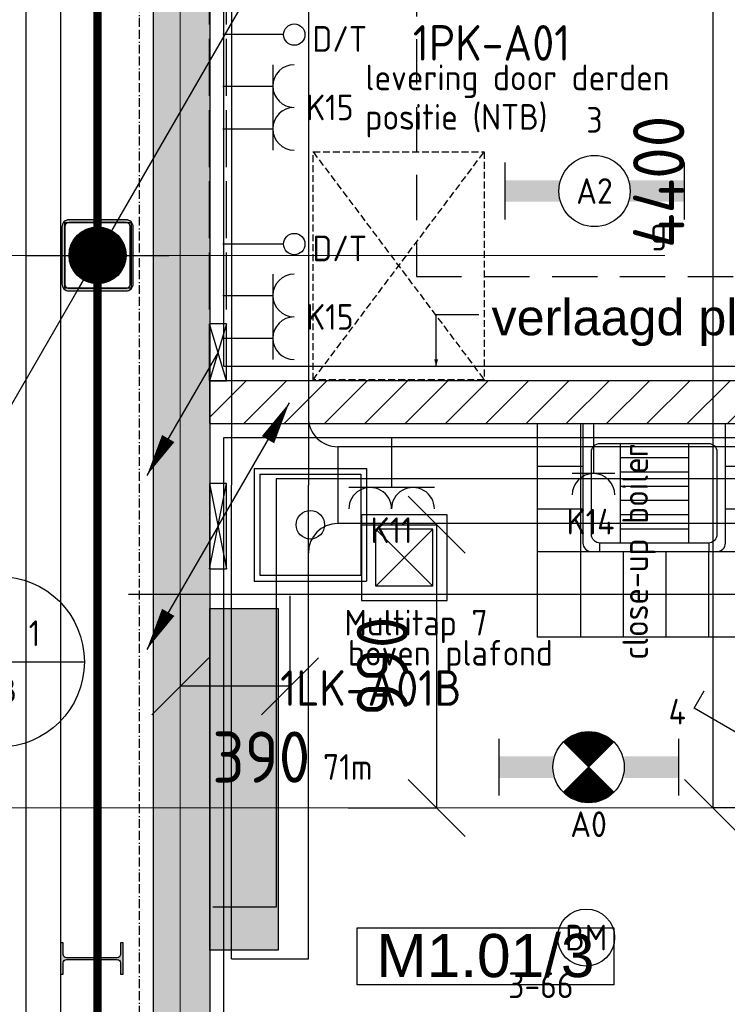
# Model space of a CAD drawing. Header units: millimetres. Extents: x -38031 to 110605, y -30229 to 92226.
# Tile 8 of 194: x -4563 to -2081, y 2810 to 6267. Entities that reach past the tile are written whole.
import ezdxf
from ezdxf.enums import TextEntityAlignment as Align

# ---------------------------------------------------------------- set-up
doc = ezdxf.new("R2010")
doc.units = ezdxf.units.MM
doc.header["$LTSCALE"] = 50
doc.set_wipeout_variables(frame=1)
doc.header["$PDMODE"] = 1
for name, pattern in [('E_GOOT3', [5, 4, -1]), ('HIDDEN', [9.525, 6.35, -3.175]), ('HIDDEN2', [4.7625, 3.175, -1.5875]), ('STYLE_02', [0.694425, 0.48607, -0.208355]), ('STYLE_07', [1.875, 0.625, -0.20828, 0.625, -0.20836, 0.06943, -0.13893])]:
    doc.linetypes.add(name, pattern=pattern)
for name, color, linetype in [('AB$1A---_ATTRIB035', 8, 'Continuous'), ('AL$1A---_ALGEMEEN', 8, 'Continuous'), ('AL------_MAATVOERING', 2, 'Continuous'), ('AM$1A---_ARCERING', 8, 'Continuous'), ('AT$1A---_TEKST100', 8, 'Continuous'), ('BOUWKUNDIG', 8, 'Continuous'), ('brandscheiding', 5, 'HIDDEN'), ('Data', 4, 'Continuous'), ('EB6511--_ATTRIB', 2, 'Continuous'), ('EL6121--', 3, 'Continuous'), ('EL6122--', 3, 'Continuous'), ('EL6131--_KG', 3, 'Continuous'), ('EL6131--_LB', 3, 'Continuous'), ('EL6131--_WG', 3, 'Continuous'), ('EL6212--', 3, 'Continuous'), ('EL6222--', 3, 'Continuous'), ('EL6311--', 3, 'Continuous'), ('el6311--nv', 7, 'Continuous'), ('EL6431--', 3, 'Continuous'), ('EL6441--', 3, 'Continuous'), ('EL6511--', 3, 'Continuous'), ('EM6131--', 1, 'Continuous'), ('lengte voedingskabels', 3, 'Continuous'), ('LICHT_TEXT018', 1, 'Continuous'), ('NTB', 7, 'Continuous'), ('versterkte strook', 7, 'Continuous'), ('Vloerdoos (2e)', 51, 'Continuous'), ('Vloerdoos (OUD)', 51, 'Continuous')]:
    doc.layers.add(name, color=color, linetype=linetype)
doc.layers.add('stramien', color=1, linetype='Continuous', lineweight=15)
doc.styles.add('Arial', font='ARIAL.TTF')
doc.styles.add('BURO-018', font='iso.shx', dxfattribs={"height": 90})
doc.styles.add('BURO-025', font='ISO.shx', dxfattribs={"height": 125})
doc.styles.get("Standard").update_dxf_attribs({"font": 'iso.shx'})
doc.dimstyles.new('STABICAD', dxfattribs={"dimscale": 100, "dimtxt": 1.8, "dimasz": 2, "dimexe": 0, "dimexo": 2.5, "dimgap": 1.5, "dimtad": 0, "dimdec": 0, "dimrnd": 10, "dimzin": 0, "dimdsep": 46, "dimtxsty": 'Standard', "dimblk1": 'OBLIQUE', "dimblk2": 'OBLIQUE', "dimsah": 1, "dimcen": -3, "dimadec": 0, "dimazin": 0, "dimtfac": 1, "dimtdec": 0, "dimtofl": 0, "dimtmove": 2, "dimatfit": 3, "dimfxl": 0, "dimtvp": 1.055556, "dimtolj": 1, "dimtzin": 0, "dimarcsym": 0})

# ---------------------------------------------------------------- blocks, each defined once
blk = doc.blocks.new('111304')
at = {"color": 0, "linetype": 'Continuous'}
for p, q in [((-1.5, 4.5), (1.5, 4.5)), ((0, 1), (0, 4.5))]:
    blk.add_line(p, q, dxfattribs=at)
blk.add_arc((0, 6), 1.5, 180, 0, dxfattribs=at)
at = {"color": 0, "linetype": 'Continuous', "style": 'BURO-018'}
for tag, p in [('E_GKAST', (0, 11.5)), ('E_GROEP', (0, 8.5)), ('E_SGROEP', (4.5, 8.5))]:
    blk.add_attdef(tag, text='', height=1.8, dxfattribs=at).set_placement(p, align=Align.MIDDLE)
at = {"color": 0, "linetype": 'Continuous', "style": 'BURO-018', "flags": 1}
for tag, p in [('E_VERMCODE', (13, 8.5)), ('E_MATCODE', (0, 0))]:
    blk.add_attdef(tag, text='', height=1.8, dxfattribs=at).set_placement(p, align=Align.MIDDLE)
blk = doc.blocks.new('E00126')
at = {"color": 0, "linetype": 'Continuous'}
for p, q in [((-3, 4.5), (3, 4.5)), ((-1.5, 1), (-1.5, 4.5)), ((1.5, 1), (1.5, 4.5))]:
    blk.add_line(p, q, dxfattribs=at)
for centre in [(-1.5, 6), (1.5, 6)]:
    blk.add_arc(centre, 1.5, 180, 0, dxfattribs=at)
at = {"color": 0, "linetype": 'Continuous', "style": 'BURO-018'}
for tag, p in [('E_GKAST', (0, 11.5)), ('E_GROEP', (0, 8.5)), ('E_SGROEP', (4.5, 8.5))]:
    blk.add_attdef(tag, text='', height=1.8, dxfattribs=at).set_placement(p, align=Align.MIDDLE)
at = {"color": 0, "linetype": 'Continuous', "style": 'BURO-018', "flags": 1}
for tag, p in [('E_VERMCODE', (13, 8.5)), ('E_MATCODE', (0, 0))]:
    blk.add_attdef(tag, text='', height=1.8, dxfattribs=at).set_placement(p, align=Align.MIDDLE)
blk = doc.blocks.new('_Oblique')
at = {"color": 0, "linetype": 'ByBlock', "lineweight": -2}
blk.add_line((-0.5, -0.5), (0.5, 0.5), dxfattribs=at)
blk = doc.blocks.new('*D213')
at = {"layer": 'AL------_MAATVOERING', "color": 0, "lineweight": -2}
for p, q in [((-1721.4, 7896), (-2131.2, 7896)), ((-2131.2, 7896), (-2131.2, 3500)), ((-1721.4, 3500), (-2131.2, 3500))]:
    blk.add_line(p, q, dxfattribs=at)
at = {"layer": 'Defpoints', "color": 0}
for p in [(-1471.4, 7896), (-2131.2, 3500), (-1471.4, 3500)]:
    blk.add_point(p, dxfattribs=at)
at = {"layer": 'AL------_MAATVOERING', "color": 0, "lineweight": -2, "xscale": 200, "yscale": 200, "zscale": 200}
for p, rotation in [((-2131.2, 7896), 90), ((-2131.2, 3500), 270)]:
    blk.add_blockref('_Oblique', p, dxfattribs=dict(at, rotation=rotation))
at = {"layer": 'AL------_MAATVOERING', "color": 0, "insert": (-2321.2, 5698), "char_height": 180, "attachment_point": 5, "rotation": 90}
blk.add_mtext('\\A1;4400', dxfattribs=at)
blk = doc.blocks.new('*D214')
at = {"layer": 'AL------_MAATVOERING', "color": 0, "lineweight": -2}
for p, q in [((-3364.9, 4494.1), (-3100.6, 4494.1)), ((-3100.6, 4494.1), (-3100.6, 3500)), ((-3411.2, 3500), (-3100.6, 3500))]:
    blk.add_line(p, q, dxfattribs=at)
at = {"layer": 'Defpoints', "color": 0}
for p in [(-3614.9, 4494.1), (-3661.2, 3500), (-3100.6, 3500)]:
    blk.add_point(p, dxfattribs=at)
at = {"layer": 'AL------_MAATVOERING', "color": 0, "lineweight": -2, "xscale": 200, "yscale": 200, "zscale": 200}
for p, rotation in [((-3100.6, 4494.1), 90), ((-3100.6, 3500), 270)]:
    blk.add_blockref('_Oblique', p, dxfattribs=dict(at, rotation=rotation))
at = {"layer": 'AL------_MAATVOERING', "color": 0, "insert": (-3290.6, 3997.1), "char_height": 180, "attachment_point": 5, "rotation": 90}
blk.add_mtext('\\A1;990', dxfattribs=at)
blk = doc.blocks.new('*D215')
at = {"layer": 'AL------_MAATVOERING', "color": 0, "lineweight": -2}
for p, q in [((-4000, 4244.1), (-4000, 3926.9)), ((-3614.9, 4244.1), (-3614.9, 3926.9)), ((-3614.9, 3926.9), (-4000, 3926.9))]:
    blk.add_line(p, q, dxfattribs=at)
at = {"layer": 'Defpoints', "color": 0}
for p in [(-4000, 4494.1), (-3614.9, 4494.1), (-4000, 3926.9)]:
    blk.add_point(p, dxfattribs=at)
at = {"layer": 'AL------_MAATVOERING', "color": 0, "lineweight": -2, "xscale": 200, "yscale": 200, "zscale": 200, "rotation": 180}
blk.add_blockref('_Oblique', (-4000, 3926.9), dxfattribs=at)
at = {"layer": 'AL------_MAATVOERING', "color": 0, "lineweight": -2, "xscale": 200, "yscale": 200, "zscale": 200}
blk.add_blockref('_Oblique', (-3614.9, 3926.9), dxfattribs=at)
at = {"layer": 'AL------_MAATVOERING', "color": 0, "insert": (-3715.6, 3678.5), "char_height": 180, "attachment_point": 5}
blk.add_mtext('\\A1;390', dxfattribs=at)
blk = doc.blocks.new('E00112')
at = {"color": 0, "linetype": 'Continuous'}
for p, q in [((0, 1), (-1, 1)), ((-1, 1), (-1, 0)), ((-1, 0), (0, 1)), ((-1, 1), (0, 0)), ((0, 0), (0, 1)), ((-1, 0), (0, 0))]:
    blk.add_line(p, q, dxfattribs=at)
blk = doc.blocks.new('E00098')
at = {"color": 0, "linetype": 'Continuous'}
blk.add_line((0, 0), (-5, -8.66), dxfattribs=at)
blk.add_lwpolyline([(-5, -8.66, 0, 1, 0), (-3.5, -6.062, 1, 1, 0)], format="xyseb", dxfattribs=at)
blk = doc.blocks.new('E00105')
at = {"color": 0, "linetype": 'Continuous'}
blk.add_line((0, 0), (5, 8.66), dxfattribs=at)
blk.add_lwpolyline([(5, 8.66, 0, 1, 0), (3.5, 6.062, 1, 1, 0)], format="xyseb", dxfattribs=at)
blk = doc.blocks.new('E00103')
at = {"color": 0, "linetype": 'Continuous'}
for p, q in [((0, 6), (0, 12)), ((-6, 6), (6, 6))]:
    blk.add_line(p, q, dxfattribs=at)
blk.add_circle((0, 6), 6, dxfattribs=at)
at = {"color": 0, "linetype": 'Continuous', "style": 'BURO-018'}
for tag, p in [('E_TEXT1', (-2.5, 8)), ('E_TEXT3', (2.5, 8)), ('E_TEXT6', (0, 4))]:
    blk.add_attdef(tag, text='', height=1.8, dxfattribs=at).set_placement(p, align=Align.MIDDLE)
blk = doc.blocks.new('1115B6630')
at = {"color": 0}
for p, q in [((-6.3, 2), (-6.3, -2)), ((6.3, 2), (6.3, -2))]:
    blk.add_line(p, q, dxfattribs=at)
at = {"color": 0, "linetype": 'Continuous'}
blk.add_circle((0, 0), 2.5, dxfattribs=at)
at = {"color": 0}
for points in [[(-2.5, 0.75), (-6.3, 0.75), (-2.5, -0.75), (-6.3, -0.75)], [(2.5, 0.75), (6.3, 0.75), (2.5, -0.75), (6.3, -0.75)]]:
    blk.add_solid(points, dxfattribs=at)
at = {"color": 0, "linetype": 'Continuous', "style": 'BURO-018'}
for tag, p in [('E_GKAST', (0, 8)), ('E_GROEP', (0, 5)), ('E_SGROEP', (4.5, 5)), ('E_ARMCODE', (0, 0)), ('E_SLET', (4.5, -3))]:
    blk.add_attdef(tag, text='', height=1.8, dxfattribs=at).set_placement(p, align=Align.MIDDLE)
blk = doc.blocks.new('E00123')
at = {"color": 0, "linetype": 'Continuous'}
blk.add_circle((0, 0), 2, dxfattribs=at)
at = {"color": 0, "linetype": 'Continuous', "style": 'BURO-018'}
for tag, p in [('E_TEXT1', (0, 4.5)), ('E_TEXT2', (0, 0))]:
    blk.add_attdef(tag, text='', height=1.8, dxfattribs=at).set_placement(p, align=Align.MIDDLE)
at = {"color": 0, "linetype": 'Continuous', "style": 'BURO-018', "flags": 1}
blk.add_attdef('E_MATCODE', (0, 0), '', height=1.8, dxfattribs=at)
blk = doc.blocks.new('1116A4H1200240')
at = {"layer": 'EL6122--'}
for p, q in [((-12, -2.4), (-12, 2.4)), ((-12, 2.4), (12, 2.4)), ((12, 2.4), (12, -2.4)), ((12, -2.4), (-12, -2.4))]:
    blk.add_line(p, q, dxfattribs=at)
at = {"color": 0, "linetype": 'Continuous', "style": 'BURO-018'}
for tag, p in [('E_GKAST', (0, 15)), ('E_GROEP', (0, 9)), ('E_SGROEP', (4.5, 9)), ('E_KAST', (0, 6))]:
    blk.add_attdef(tag, text='', height=1.8, dxfattribs=at).set_placement(p, align=Align.MIDDLE)
at = {"color": 0, "linetype": 'Continuous', "style": 'BURO-018', "flags": 1}
blk.add_attdef('E_MATCODE', text='', height=1.8, dxfattribs=at).set_placement((0, 0), align=Align.MIDDLE)
blk = doc.blocks.new('E-GK-GTC-10E3C')
at = {"color": 0, "linetype": 'Continuous'}
for p, q in [((-0.5, 135), (0.5, 135)), ((-0.5, -135), (0.5, -135))]:
    blk.add_line(p, q, dxfattribs=at)
blk = doc.blocks.new('E-GK-END-10E')
at = {"color": 0, "linetype": 'Continuous'}
blk.add_line((0, 135), (0, -135), dxfattribs=at)
blk = doc.blocks.new('E00170')
at = {"color": 0, "linetype": 'Continuous'}
for q in [(5, 8.66), (-5, -8.66)]:
    blk.add_line((0, 0), q, dxfattribs=at)
at = {"color": 0, "const_width": 0.5}
blk.add_lwpolyline([(-0.25, 0, 1), (0.25, 0, 1)], format="xyb", close=True, dxfattribs=at)
at = {"color": 0, "linetype": 'Continuous'}
blk.add_circle((0, 0), 0.5, dxfattribs=at)
blk = doc.blocks.new('E-GK-AH-10E676767')
at = {"color": 0, "linetype": 'Continuous'}
blk.add_line((-135, 103), (135, 103), dxfattribs=at)
for centre, start, end in [((-238, 103), 270, 0), ((238, 103), 180, 270)]:
    blk.add_arc(centre, 103, start, end, dxfattribs=at)
blk = doc.blocks.new('E00139')
at = {"color": 0, "linetype": 'Continuous'}
blk.add_line((0, 5.25), (0, 1), dxfattribs=at)
blk.add_circle((0, 6), 0.75, dxfattribs=at)
at = {"color": 7, "style": 'BURO-018'}
for tag, p in [('E_COMMENT1', (0, 12)), ('E_DCOM1', (0, 9))]:
    blk.add_attdef(tag, text='', height=1.8, dxfattribs=at).set_placement(p, align=Align.MIDDLE)
at = {"color": 0, "style": 'BURO-018'}
blk.add_attdef('E_TEXT1', text='', height=1.8, dxfattribs=at).set_placement((2.5, 6), align=Align.MIDDLE)
at = {"color": 0, "linetype": 'Continuous', "style": 'BURO-018', "flags": 1}
blk.add_attdef('E_MATCODE', text='', height=1.8, dxfattribs=at).set_placement((0, 0), align=Align.MIDDLE)
blk = doc.blocks.new('DOORVOERDOOS (2e)')
at = {"layer": 'Vloerdoos (OUD)'}
for p, q in [((-27.5, 367.5), (-27.5, -27.5)), ((-27.5, 367.5), (367.5, 367.5)), ((-7.5, 347.5), (347.5, 347.5)), ((-7.5, 347.5), (-7.5, -7.5)), ((347.5, 347.5), (347.5, -7.5)), ((367.5, 367.5), (367.5, -27.5)), ((-27.5, -27.5), (367.5, -27.5)), ((-7.5, -7.5), (347.5, -7.5))]:
    blk.add_line(p, q, dxfattribs=at)
blk.add_circle((170, 170), 50, dxfattribs=at)
blk = doc.blocks.new('E00018')
at = {"color": 0, "linetype": 'Continuous'}
for p, q in [((-1.768, -1.768), (1.768, 1.768)), ((1.768, -1.768), (-1.768, 1.768))]:
    blk.add_line(p, q, dxfattribs=at)
at = {"color": 0, "linetype": 'Continuous', "const_width": 2.5}
for points in [[(-0.884, 0.884, -0.198912), (0, 1.25, -0.198912), (0.884, 0.884, -1)], [(-0.884, -0.884, 0.198912), (0, -1.25, 0.198912), (0.884, -0.884, 1)]]:
    blk.add_lwpolyline(points, format="xyb", dxfattribs=at)
blk = doc.blocks.new('1115B6630-NO1')
at = {"color": 0}
for p, q in [((-6.3, 2), (-6.3, -2)), ((6.3, 2), (6.3, -2))]:
    blk.add_line(p, q, dxfattribs=at)
at = {"color": 0, "linetype": 'Continuous'}
blk.add_circle((0, 0), 2.5, dxfattribs=at)
at = {"color": 0}
for points in [[(-2.5, 0.75), (-6.3, 0.75), (-2.5, -0.75), (-6.3, -0.75)], [(2.5, 0.75), (6.3, 0.75), (2.5, -0.75), (6.3, -0.75)]]:
    blk.add_solid(points, dxfattribs=at)
at = {"color": 0, "zscale": 50}
blk.add_blockref('E00018', (0, 0), dxfattribs=at)
at = {"color": 0, "linetype": 'Continuous', "style": 'BURO-018'}
for tag, p in [('E_GKAST', (0, 8)), ('E_GROEP', (0, 5)), ('E_SGROEP', (4.5, 5)), ('E_ARMCODE', (0, 0)), ('E_SLET', (4.5, -3))]:
    blk.add_attdef(tag, text='', height=1.8, dxfattribs=at).set_placement(p, align=Align.MIDDLE)
blk = doc.blocks.new('E00483')
at = {"color": 0}
for p, q in [((0, 6), (-6, 6)), ((-6, 6), (-6, 0)), ((0, 0), (0, 6)), ((-5, 1, -0.857), (-1, 5, -0.857)), ((-5, 5, -0.857), (-1, 1, -0.857)), ((-6, 0), (0, 0))]:
    blk.add_line(p, q, dxfattribs=at)
at = {"color": 0, "linetype": 'Continuous'}
for p, q in [((-5, 5, -0.857), (-5, 1, -0.857)), ((-1, 5, -0.857), (-5, 5, -0.857)), ((-1, 5, -0.857), (-1, 1, -0.857)), ((-1, 1, -0.857), (-5, 1, -0.857))]:
    blk.add_line(p, q, dxfattribs=at)
at = {"color": 0, "linetype": 'Continuous', "style": 'BURO-018', "flags": 1}
blk.add_attdef('E_MATCODE', text='', height=1.8, dxfattribs=at).set_placement((0, 0), align=Align.MIDDLE)
blk = doc.blocks.new('patchkast')
at = {"layer": 'Data', "linetype": 'STYLE_02'}
for p, q in [((-800, 0), (-800, 600)), ((-800, 600), (0, 600)), ((0, 0), (-800, 600)), ((-800, 0), (0, 600)), ((0, 600), (0, 0)), ((0, 0), (-800, 0))]:
    blk.add_line(p, q, dxfattribs=at)
blk = doc.blocks.new('Group-72')
at = {"layer": 'AL$1A---_ALGEMEEN', "color": 0}
for p, q in [((-600, 900), (-600, 0)), ((-450, 900), (-450, 0)), ((-300, 900), (-300, 0)), ((-150, 900), (-150, 0)), ((0, 750), (-750, 750)), ((0, 600), (-750, 600)), ((0, 450), (-750, 450)), ((0, 300), (-750, 300)), ((0, 150), (-750, 150))]:
    blk.add_line(p, q, dxfattribs=at)
blk.add_lwpolyline([(-750, 900), (0, 900), (0, 0), (-750, 0)], close=True, dxfattribs=at)
blk = doc.blocks.new('tegels 900z750')
at = {"layer": 'AL$1A---_ALGEMEEN', "color": 0}
blk.add_blockref('Group-72', (0, 0), dxfattribs=at)
blk = doc.blocks.new('arnhem top')
at = {"color": 0}
blk.add_wipeout([(250, -420), (250, 0), (-250, 0), (-250, -420), (-250, -420.7), (-250, -421.5), (-249.9, -422.2), (-249.9, -422.9), (-249.8, -423.7), (-249.7, -424.4), (-249.6, -425.1), (-249.4, -425.9), (-249.3, -426.6), (-249.1, -427.3), (-248.9, -428), (-248.7, -428.7), (-248.5, -429.4), (-248.2, -430.1), (-248, -430.8), (-247.7, -431.5), (-247.4, -432.2), (-247.1, -432.8), (-246.8, -433.5), (-246.5, -434.1), (-246.1, -434.8), (-245.7, -435.4), (-245.3, -436), (-244.9, -436.7), (-244.5, -437.3), (-244.1, -437.9), (-243.7, -438.5), (-243.2, -439), (-242.7, -439.6), (-242.2, -440.1), (-241.7, -440.7), (-241.2, -441.2), (-240.7, -441.7), (-240.1, -442.2), (-239.6, -442.7), (-239, -443.2), (-238.5, -443.7), (-237.9, -444.1), (-237.3, -444.5), (-236.7, -444.9), (-236, -445.3), (-235.4, -445.7), (-234.8, -446.1), (-234.1, -446.5), (-233.5, -446.8), (-232.8, -447.1), (-232.2, -447.4), (-231.5, -447.7), (-230.8, -448), (-230.1, -448.2), (-229.4, -448.5), (-228.7, -448.7), (-228, -448.9), (-227.3, -449.1), (-226.6, -449.3), (-225.9, -449.4), (-225.1, -449.6), (-224.4, -449.7), (-223.7, -449.8), (-222.9, -449.9), (-222.2, -449.9), (-221.5, -450), (-220.7, -450), (-220, -450), (220, -450), (220.7, -450), (221.5, -450), (222.2, -449.9), (222.9, -449.9), (223.7, -449.8), (224.4, -449.7), (225.1, -449.6), (225.9, -449.4), (226.6, -449.3), (227.3, -449.1), (228, -448.9), (228.7, -448.7), (229.4, -448.5), (230.1, -448.2), (230.8, -448), (231.5, -447.7), (232.2, -447.4), (232.8, -447.1), (233.5, -446.8), (234.1, -446.5), (234.8, -446.1), (235.4, -445.7), (236, -445.3), (236.7, -444.9), (237.3, -444.5), (237.9, -444.1), (238.5, -443.7), (239, -443.2), (239.6, -442.7), (240.1, -442.2), (240.7, -441.7), (241.2, -441.2), (241.7, -440.7), (242.2, -440.1), (242.7, -439.6), (243.2, -439), (243.7, -438.5), (244.1, -437.9), (244.5, -437.3), (244.9, -436.7), (245.3, -436), (245.7, -435.4), (246.1, -434.8), (246.5, -434.1), (246.8, -433.5), (247.1, -432.8), (247.4, -432.2), (247.7, -431.5), (248, -430.8), (248.2, -430.1), (248.5, -429.4), (248.7, -428.7), (248.9, -428), (249.1, -427.3), (249.3, -426.6), (249.4, -425.9), (249.6, -425.1), (249.7, -424.4), (249.8, -423.7), (249.9, -422.9), (249.9, -422.2), (250, -421.5), (250, -420.7)], dxfattribs=at).dxf.layer = 'AL$1A---_ALGEMEEN'
at = {"layer": 'AL$1A---_ALGEMEEN', "color": 0, "flags": 128}
blk.add_lwpolyline([(250, -420), (250, 0), (-250, 0), (-250, -420, 0.414214), (-220, -450), (220, -450, 0.414214)], format="xyb", close=True, dxfattribs=at)
at = {"color": 0}
blk.add_wipeout([(190, -70), (190.7, -70), (191.5, -70), (192.2, -70.1), (192.9, -70.1), (193.7, -70.2), (194.4, -70.3), (195.1, -70.4), (195.9, -70.6), (196.6, -70.7), (197.3, -70.9), (198, -71.1), (198.7, -71.3), (199.4, -71.5), (200.1, -71.8), (200.8, -72), (201.5, -72.3), (202.2, -72.6), (202.8, -72.9), (203.5, -73.2), (204.1, -73.5), (204.8, -73.9), (205.4, -74.3), (206, -74.7), (206.7, -75.1), (207.3, -75.5), (207.9, -75.9), (208.5, -76.3), (209, -76.8), (209.6, -77.3), (210.1, -77.8), (210.7, -78.3), (211.2, -78.8), (211.7, -79.3), (212.2, -79.9), (212.7, -80.4), (213.2, -81), (213.7, -81.5), (214.1, -82.1), (214.5, -82.7), (214.9, -83.3), (215.3, -84), (215.7, -84.6), (216.1, -85.2), (216.5, -85.9), (216.8, -86.5), (217.1, -87.2), (217.4, -87.8), (217.7, -88.5), (218, -89.2), (218.2, -89.9), (218.5, -90.6), (218.7, -91.3), (218.9, -92), (219.1, -92.7), (219.3, -93.4), (219.4, -94.1), (219.6, -94.9), (219.7, -95.6), (219.8, -96.3), (219.9, -97.1), (219.9, -97.8), (220, -98.5), (220, -99.3), (220, -100), (220, -390), (220, -390.7), (220, -391.5), (219.9, -392.2), (219.9, -392.9), (219.8, -393.7), (219.7, -394.4), (219.6, -395.1), (219.4, -395.9), (219.3, -396.6), (219.1, -397.3), (218.9, -398), (218.7, -398.7), (218.5, -399.4), (218.2, -400.1), (218, -400.8), (217.7, -401.5), (217.4, -402.2), (217.1, -402.8), (216.8, -403.5), (216.5, -404.1), (216.1, -404.8), (215.7, -405.4), (215.3, -406), (214.9, -406.7), (214.5, -407.3), (214.1, -407.9), (213.7, -408.5), (213.2, -409), (212.7, -409.6), (212.2, -410.1), (211.7, -410.7), (211.2, -411.2), (210.7, -411.7), (210.1, -412.2), (209.6, -412.7), (209, -413.2), (208.5, -413.7), (207.9, -414.1), (207.3, -414.5), (206.7, -414.9), (206, -415.3), (205.4, -415.7), (204.8, -416.1), (204.1, -416.5), (203.5, -416.8), (202.8, -417.1), (202.2, -417.4), (201.5, -417.7), (200.8, -418), (200.1, -418.2), (199.4, -418.5), (198.7, -418.7), (198, -418.9), (197.3, -419.1), (196.6, -419.3), (195.9, -419.4), (195.1, -419.6), (194.4, -419.7), (193.7, -419.8), (192.9, -419.9), (192.2, -419.9), (191.5, -420), (190.7, -420), (190, -420), (-190, -420), (-190.7, -420), (-191.5, -420), (-192.2, -419.9), (-192.9, -419.9), (-193.7, -419.8), (-194.4, -419.7), (-195.1, -419.6), (-195.9, -419.4), (-196.6, -419.3), (-197.3, -419.1), (-198, -418.9), (-198.7, -418.7), (-199.4, -418.5), (-200.1, -418.2), (-200.8, -418), (-201.5, -417.7), (-202.2, -417.4), (-202.8, -417.1), (-203.5, -416.8), (-204.1, -416.5), (-204.8, -416.1), (-205.4, -415.7), (-206, -415.3), (-206.7, -414.9), (-207.3, -414.5), (-207.9, -414.1), (-208.5, -413.7), (-209, -413.2), (-209.6, -412.7), (-210.1, -412.2), (-210.7, -411.7), (-211.2, -411.2), (-211.7, -410.7), (-212.2, -410.1), (-212.7, -409.6), (-213.2, -409), (-213.7, -408.5), (-214.1, -407.9), (-214.5, -407.3), (-214.9, -406.7), (-215.3, -406), (-215.7, -405.4), (-216.1, -404.8), (-216.5, -404.1), (-216.8, -403.5), (-217.1, -402.8), (-217.4, -402.2), (-217.7, -401.5), (-218, -400.8), (-218.2, -400.1), (-218.5, -399.4), (-218.7, -398.7), (-218.9, -398), (-219.1, -397.3), (-219.3, -396.6), (-219.4, -395.9), (-219.6, -395.1), (-219.7, -394.4), (-219.8, -393.7), (-219.9, -392.9), (-219.9, -392.2), (-220, -391.5), (-220, -390.7), (-220, -390), (-220, -100), (-220, -99.3), (-220, -98.5), (-219.9, -97.8), (-219.9, -97.1), (-219.8, -96.3), (-219.7, -95.6), (-219.6, -94.9), (-219.4, -94.1), (-219.3, -93.4), (-219.1, -92.7), (-218.9, -92), (-218.7, -91.3), (-218.5, -90.6), (-218.2, -89.9), (-218, -89.2), (-217.7, -88.5), (-217.4, -87.8), (-217.1, -87.2), (-216.8, -86.5), (-216.5, -85.9), (-216.1, -85.2), (-215.7, -84.6), (-215.3, -84), (-214.9, -83.3), (-214.5, -82.7), (-214.1, -82.1), (-213.7, -81.5), (-213.2, -81), (-212.7, -80.4), (-212.2, -79.9), (-211.7, -79.3), (-211.2, -78.8), (-210.7, -78.3), (-210.1, -77.8), (-209.6, -77.3), (-209, -76.8), (-208.5, -76.3), (-207.9, -75.9), (-207.3, -75.5), (-206.7, -75.1), (-206, -74.7), (-205.4, -74.3), (-204.8, -73.9), (-204.1, -73.5), (-203.5, -73.2), (-202.8, -72.9), (-202.2, -72.6), (-201.5, -72.3), (-200.8, -72), (-200.1, -71.8), (-199.4, -71.5), (-198.7, -71.3), (-198, -71.1), (-197.3, -70.9), (-196.6, -70.7), (-195.9, -70.6), (-195.1, -70.4), (-194.4, -70.3), (-193.7, -70.2), (-192.9, -70.1), (-192.2, -70.1), (-191.5, -70), (-190.7, -70), (-190, -70)], dxfattribs=at).dxf.layer = 'AL$1A---_ALGEMEEN'
at = {"layer": 'AL$1A---_ALGEMEEN', "color": 0}
for p, q in [((-120, -70), (-120, -420)), ((120, -70), (120, -420)), ((-120, -120), (120, -120)), ((-120, -170), (120, -170)), ((-120, -220), (120, -220)), ((-120, -270), (120, -270)), ((-120, -320), (120, -320)), ((-120, -370), (120, -370)), ((-192, -420), (-192, -450)), ((192, -420), (192, -450))]:
    blk.add_line(p, q, dxfattribs=at)
at = {"layer": 'AL$1A---_ALGEMEEN', "color": 0, "flags": 128}
blk.add_lwpolyline([(-220, -100, -0.414214), (-190, -70), (190, -70, -0.414214), (220, -100), (220, -390, -0.414214), (190, -420), (-190, -420, -0.414214), (-220, -390)], format="xyb", close=True, dxfattribs=at)
blk = doc.blocks.new('ruimtenummer')
at = {"layer": 'AL$1A---_ALGEMEEN', "color": 0, "flags": 1}
for tag, p in [('peil', (-450, -397.1)), ('onderdeel', (-450, -669.8))]:
    blk.add_attdef(tag, p, '', height=151.5, dxfattribs=at)
at = {"color": 0}
blk.add_wipeout([(-450, 100), (450, 100), (450, -100), (-450, -100)], dxfattribs=at).dxf.layer = 'AL$1A---_ALGEMEEN'
at = {"layer": 'AL$1A---_ALGEMEEN', "color": 0}
blk.add_lwpolyline([(-450, 100), (450, 100), (450, -100), (-450, -100)], close=True, dxfattribs=at)
at = {"layer": 'AL$1A---_ALGEMEEN', "color": 0, "style": 'Arial'}
blk.add_attdef('ruimtenummer', text='', height=151.5, dxfattribs=at).set_placement((0, 78), align=Align.TOP_CENTER)
blk = doc.blocks.new('txt 1_100 verlaagd plafond')
at = {"layer": 'AL$1A---_ALGEMEEN', "color": 0}
for p, q in [((-1830, 0), (-1830, 182.6)), ((-1830, 182.6), (-1680, 182.6))]:
    blk.add_line(p, q, dxfattribs=at)
blk.add_solid([(-1830, 0), (-1836.7, 25), (-1823.3, 25)], dxfattribs=at)
at = {"layer": 'AT$1A---_TEKST100', "insert": (-983.5, 235.8), "char_height": 126.27, "attachment_point": 2, "line_spacing_factor": 0.967741, "style": 'Arial'}
blk.add_mtext('{\\C256;\\lverlaagd plafond}', dxfattribs=at)
blk = doc.blocks.new('Group-146')
at = {"layer": 'AL$1A---_ALGEMEEN', "color": 0, "linetype": 'STYLE_07'}
blk.add_line((-60505, -15739), (-60505, -32382.1), dxfattribs=at)
blk = doc.blocks.new('Group-147')
at = {"layer": 'AL$1A---_ALGEMEEN', "color": 0}
blk.add_blockref('Group-146', (0, 0), dxfattribs=at)
blk = doc.blocks.new('sk-250')
at = {"color": 0}
blk.add_wipeout([(-115, 115), (115, 115), (115, -117.9), (-115, -117.9)], dxfattribs=at).dxf.layer = 'AL$1A---_ALGEMEEN'
at = {"layer": 'AM$1A---_ARCERING', "linetype": 'Continuous', "lineweight": 0}
h = blk.add_hatch(color=256, dxfattribs=at)
edge = h.paths.add_edge_path()
edge.add_line((-100, -125), (100, -125))
edge.add_arc((100, -100), 25, 270, 360)
edge.add_line((125, -100), (125, 100))
edge.add_arc((100, 100), 25, 0, 90)
edge.add_line((100, 125), (-100, 125))
edge.add_arc((-100, 100), 25, 90, 180)
edge.add_line((-125, 100), (-125, -100))
edge.add_arc((-100, -100), 25, 180, 270)
edge = h.paths.add_edge_path(flags=16)
edge.add_line((-100, -115), (100, -115))
edge.add_arc((100, -100), 15, 270, 360)
edge.add_line((115, -100), (115, 100))
edge.add_arc((100, 100), 15, 0, 90)
edge.add_line((100, 115), (-100, 115))
edge.add_arc((-100, 100), 15, 90, 180)
edge.add_line((-115, 100), (-115, -100))
edge.add_arc((-100, -100), 15, 180, 270)
at = {"layer": 'AL$1A---_ALGEMEEN', "color": 0}
for p, q in [((0, 250), (0, -250)), ((-250, 0), (250, 0))]:
    blk.add_line(p, q, dxfattribs=at)
at = {"layer": 'AL$1A---_ALGEMEEN', "color": 0, "flags": 128}
blk.add_lwpolyline([(-100, -125), (100, -125, 0.414214), (125, -100), (125, 100, 0.414214), (100, 125), (-100, 125, 0.414214), (-125, 100), (-125, -100, 0.414214), (-100, -125, 0.414214)], format="xyb", dxfattribs=at)
at = {"layer": 'AL$1A---_ALGEMEEN', "color": 0}
blk.add_lwpolyline([(-115, 115), (115, 115), (115, -117.9), (-115, -117.9)], close=True, dxfattribs=at)
at = {"layer": 'AL$1A---_ALGEMEEN', "color": 0, "flags": 128}
blk.add_lwpolyline([(-100, -115), (100, -115, 0.414214), (115, -100), (115, 100, 0.414214), (100, 115), (-100, 115, 0.414214), (-115, 100), (-115, -100, 0.414214)], format="xyb", close=True, dxfattribs=at)
blk = doc.blocks.new('staalprofiel IPE')
at = {"layer": 'AM$1A---_ARCERING', "linetype": 'Continuous', "lineweight": 0}
h = blk.add_hatch(color=256, dxfattribs=at)
edge = h.paths.add_edge_path()
edge.add_line((55, -100.8), (14.95, -100.8))
edge.add_arc((14.95, -88.8), 12, 180, 270, ccw=False)
edge.add_line((2.95, -88.8), (2.95, 88.8))
edge.add_arc((14.95, 88.8), 12, 90, 180, ccw=False)
edge.add_line((14.95, 100.8), (55, 100.8))
edge.add_line((55, 100.8), (55, 110))
edge.add_line((55, 110), (-55, 110))
edge.add_line((-55, 110), (-55, 100.8))
edge.add_line((-55, 100.8), (-14.95, 100.8))
edge.add_arc((-14.95, 88.8), 12, 0, 90, ccw=False)
edge.add_line((-2.95, 88.8), (-2.95, -88.8))
edge.add_arc((-14.95, -88.8), 12, -90, 0, ccw=False)
edge.add_line((-14.95, -100.8), (-55, -100.8))
edge.add_line((-55, -100.8), (-55, -110))
edge.add_line((-55, -110), (55, -110))
edge.add_line((55, -110), (55, -100.8))
at = {"layer": 'AL$1A---_ALGEMEEN', "color": 0, "flags": 128}
blk.add_lwpolyline([(55, -100.8), (14.95, -100.8, -0.4142136), (2.95, -88.8), (2.95, 88.8, -0.4142136), (14.95, 100.8), (55, 100.8), (55, 110), (-55, 110), (-55, 100.8), (-14.95, 100.8, -0.4142136), (-2.95, 88.8), (-2.95, -88.8, -0.4142136), (-14.95, -100.8), (-55, -100.8), (-55, -110), (55, -110)], format="xyb", close=True, dxfattribs=at)
blk = doc.blocks.new('IPE 220')
at = {"layer": 'AL$1A---_ALGEMEEN', "color": 0, "rotation": 90}
blk.add_blockref('staalprofiel IPE', (110, 0), dxfattribs=at)
blk = doc.blocks.new('C2_28_1')
at = {"layer": 'AL$1A---_ALGEMEEN', "color": 0}
blk.add_blockref('sk-250', (7415.8, -0.9), dxfattribs=at)
at = {"layer": 'AL$1A---_ALGEMEEN', "color": 0, "rotation": 90}
blk.add_blockref('IPE 220', (4946.8, -90.9), dxfattribs=at)
blk = doc.blocks.new('200254 W 211 30-06-2008')
at = {"layer": 'AL$1A---_ALGEMEEN', "xscale": 0.02, "yscale": 0.02, "zscale": 0.02, "rotation": 90}
blk.add_blockref('tegels 900z750', (18997.829, 3112.945), dxfattribs=at)
blk.add_wipeout([(18366.249, 2969.946), (18366.249, 3280.246), (18406.249, 3280.246), (18406.249, 4193.956), (18984.549, 4193.956), (18984.549, 4191.696), (18408.509, 4191.696), (18408.509, 3277.986), (18368.549, 3277.986), (18368.549, 2972.206), (18951.669, 2972.206), (18951.669, 2969.946)]).dxf.layer = 'AL$1A---_ALGEMEEN'
at = {"layer": 'AL$1A---_ALGEMEEN'}
blk.add_lwpolyline([(18957.809, 3178.945), (19009.309, 3178.945), (19009.309, 3116.945), (18957.809, 3116.945)], close=True, dxfattribs=at)
at = {"layer": 'AL$1A---_ALGEMEEN', "xscale": 0.02, "yscale": 0.02, "zscale": 0.02}
for name, p in [('txt 1_100 verlaagd plafond', (19009.309, 3116.945)), ('arnhem top', (18988.009, 3112.945))]:
    blk.add_blockref(name, p, dxfattribs=at)
at = {"layer": 'AL$1A---_ALGEMEEN'}
ref = blk.add_blockref('ruimtenummer', (18976.168, 3075.534), dxfattribs=dict(at, xscale=0.02, yscale=0.02, zscale=0.02))
ref.add_attrib('ruimtenummer', 'M1.01/3', dxfattribs={"layer": 'AB$1A---_ATTRIB035', "height": 3.0305, "style": 'Arial'}).set_placement((18976.168, 3077.093), align=Align.TOP_CENTER)
blk.add_wipeout([(18943.949, 3268.045), (18946.349, 3268.045), (18946.349, 2981.445), (18943.949, 2981.445)]).dxf.layer = 'AL$1A---_ALGEMEEN'
for points in [[(18943.949, 3268.045), (18946.349, 3268.045), (18946.349, 2981.445), (18943.949, 2981.445)], [(18957.809, 3111.945), (18996.809, 3111.945), (18996.809, 3027.945), (18957.809, 3027.945)]]:
    blk.add_lwpolyline(points, close=True, dxfattribs=at)
blk.add_wipeout([(18956.809, 3112.945), (19013.309, 3112.945), (19013.309, 3136.925), (19010.309, 3136.925), (19010.309, 3115.945), (18956.809, 3115.945)]).dxf.layer = 'AL$1A---_ALGEMEEN'
at = {"layer": 'AM$1A---_ARCERING', "linetype": 'Continuous', "lineweight": 0}
blk.add_hatch(color=256, dxfattribs=at).paths.add_polyline_path([(18952.849, 3270.145), (18952.849, 3006.748), (18956.849, 3007.198), (18956.849, 3270.145)])
at = {"layer": 'AM$1A---_ARCERING', "linetype": 'Continuous', "lineweight": 5}
h = blk.add_hatch(dxfattribs=at)
h.set_pattern_fill('KALKZANDSTEEN', color=256, style=0, pattern_type=2)
h.set_pattern_definition([(45, (0, 0), (1.41421356, -1.41421356), [])])
h.paths.add_polyline_path([(18956.809, 3112.945), (19013.309, 3112.945), (19013.309, 3136.925), (19010.309, 3136.925), (19010.309, 3115.945), (18956.809, 3115.945)])
at = {"layer": 'AL$1A---_ALGEMEEN'}
for points in [[(18952.849, 3270.145), (18952.849, 3006.748), (18956.849, 3007.198), (18956.849, 3270.145)], [(18956.809, 3112.945), (19013.309, 3112.945), (19013.309, 3136.925), (19010.309, 3136.925), (19010.309, 3115.945), (18956.809, 3115.945)]]:
    blk.add_lwpolyline(points, close=True, dxfattribs=at)
at = {"layer": 'AL$1A---_ALGEMEEN', "xscale": 0.02, "yscale": 0.02, "zscale": 0.02}
blk.add_blockref('Group-147', (20161.969, 3587.445), dxfattribs=at)
at = {"layer": 'AL$1A---_ALGEMEEN', "xscale": 0.02, "yscale": 0.02, "zscale": 0.02, "rotation": 90}
blk.add_blockref('C2_28_1', (18948.932, 2976.428), dxfattribs=at)
at = {"layer": 'stramien', "linetype": 'STYLE_07', "ltscale": 50}
for p, q in [((18954.749, 2715.945), (18954.749, 4240.025)), ((18948.949, 2715.945), (18948.949, 3314.309)), ((18274.749, 3124.745), (18988.749, 3124.745)), ((18923.73, 3085.945), (21069.721, 3085.945))]:
    blk.add_line(p, q, dxfattribs=at)
blk = doc.blocks.new('E00125')
at = {"color": 0, "linetype": 'Continuous'}
for p, q in [((-3, 4.5), (3, 4.5)), ((0, 1), (0, 4.5))]:
    blk.add_line(p, q, dxfattribs=at)
for centre in [(-1.5, 6), (1.5, 6)]:
    blk.add_arc(centre, 1.5, 180, 0, dxfattribs=at)
at = {"color": 0, "linetype": 'Continuous', "style": 'BURO-018'}
for tag, p in [('E_GKAST', (0, 11.5)), ('E_GROEP', (0, 8.5)), ('E_SGROEP', (4.5, 8.5))]:
    blk.add_attdef(tag, text='', height=1.8, dxfattribs=at).set_placement(p, align=Align.MIDDLE)
at = {"color": 0, "linetype": 'Continuous', "style": 'BURO-018', "flags": 1}
for tag, p in [('E_VERMCODE', (13, 8.5)), ('E_MATCODE', (0, 0))]:
    blk.add_attdef(tag, text='', height=1.8, dxfattribs=at).set_placement(p, align=Align.MIDDLE)
blk = doc.blocks.new('1114A1')
at = {"color": 0, "linetype": 'Continuous'}
for p, q in [((0.625, 3.333), (2.742, 7)), ((2.742, 7), (3.955, 6.3))]:
    blk.add_line(p, q, dxfattribs=at)
blk.add_circle((0, 2.25), 1.25, dxfattribs=at)
at = {"color": 0, "linetype": 'Continuous', "style": 'BURO-018'}
for tag, p in [('E_SLET1', (3.356, 9)), ('E_GROEP', (0, 0)), ('E_GKAST', (0, 0))]:
    blk.add_attdef(tag, text='', height=1.8, dxfattribs=at).set_placement(p, align=Align.MIDDLE)
at = {"color": 0, "linetype": 'Continuous', "style": 'BURO-018', "flags": 1}
for tag in ['E_MATCODE', 'E_SGROEP']:
    blk.add_attdef(tag, text='', height=1.8, dxfattribs=at).set_placement((0, 0), align=Align.MIDDLE)

msp = doc.modelspace()

# ---------------------------------------------------------------- block references
at = {"layer": 'BOUWKUNDIG', "xscale": 50, "yscale": 50, "zscale": 50}
msp.add_blockref('200254 W 211 30-06-2008', (-951737.5, -150797.3), dxfattribs=at)

# ---------------------------------------------------------------- next in the draw order: linework, layer by layer
at = {"layer": 'brandscheiding', "const_width": 30}
msp.add_lwpolyline([(15050, 46590), (-2480, 46590), (-2480, 29110), (9780, 29110), (9780, 16720), (-2690, 16720), (-2690, 12840), (-4290, 12840), (-4290, -630), (27516.7, 2979.6)], dxfattribs=at)
at = {"layer": 'EL6131--_WG', "linetype": 'E_GOOT3'}
for p, q in [((-3897, 5000), (-3897, 8200)), ((-3837, 5000), (-3837, 8140)), ((-3837, 5000), (-3897, 5000))]:
    msp.add_line(p, q, dxfattribs=at)
at = {"layer": 'EL6212--'}
msp.add_solid([(-3896, 3000.4), (-3896, 4200.4), (-3656, 3000.4), (-3656, 4200.4)], dxfattribs=at)
at = {"layer": 'lengte voedingskabels'}
msp.add_lwpolyline([(13005.1, 18172.5), (12726.9, 18172.5), (12726.9, 15466), (4924.5, 15466), (4924.5, 4655.9), (-3663.6, 4655.9), (-3663.6, 3151.9), (-3885.6, 3151.9)], dxfattribs=at)
at = {"layer": 'LICHT_TEXT018', "linetype": 'HIDDEN2'}
msp.add_lwpolyline([(-3171.5, 5365.9), (-1821.5, 5365.9), (-1821.5, 7865.9), (-3171.5, 7865.9)], close=True, dxfattribs=at)
at = {"layer": 'versterkte strook'}
msp.add_line((-4181.9, 4250), (14345.1, 4250), dxfattribs=at)

# ---------------------------------------------------------------- next in the draw order: block references
at = {"layer": 'EL6121--', "xscale": 200, "yscale": 200, "zscale": 200}
msp.add_blockref('E00170', (-4290, 5440), dxfattribs=at)
at = {"layer": 'EL6131--_KG'}
for p, xscale, rotation in [((-3685.4, 6191.5), 3116.568367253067, 270), ((609.5, 4633.2), 8113.751332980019, 179.9999999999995), ((-3685.4, 3801.9), 1662.672220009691, 89.99999999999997)]:
    msp.add_blockref('E-GK-GTC-10E3C', p, dxfattribs=dict(at, xscale=xscale, rotation=rotation))
at = {"layer": 'EL6131--_KG', "xscale": 60, "yscale": 200, "zscale": 60, "rotation": 180}
msp.add_blockref('E00112', (-3897, 5200), dxfattribs=at)
at = {"layer": 'EL6131--_KG'}
for name, p, rotation in [('E-GK-AH-10E676767', (-3550.4, 4633.2), 270), ('E-GK-END-10E', (-3685.4, 2970.6), 89.9999999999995)]:
    msp.add_blockref(name, p, dxfattribs=dict(at, rotation=rotation))
at = {"layer": 'EL6131--_LB', "xscale": 60, "yscale": 300, "zscale": 60}
msp.add_blockref('E00112', (-3837, 4339.6), dxfattribs=at)
at = {"layer": 'EL6212--'}
ref = msp.add_blockref('1116A4H1200240', (-3776, 3600.4), dxfattribs=dict(at, xscale=50, yscale=50, zscale=50, rotation=90))
ref.add_attrib('E_KAST', '1LK-A01B', dxfattribs={"layer": '0', "color": 2, "linetype": 'Continuous', "height": 125, "style": 'BURO-025'}).set_placement((-3331, 3921), align=Align.MIDDLE)
at = {"layer": 'EL6222--'}
ref = msp.add_blockref('E00126', (-3899.9, 5959.5), dxfattribs=dict(at, xscale=50, yscale=50, zscale=50, rotation=270))
ref.add_attrib('E_GROEP', 'K15', dxfattribs={"layer": '0', "color": 1, "linetype": 'Continuous', "height": 90, "style": 'BURO-018'}).set_placement((-3474.9, 5959.5), align=Align.MIDDLE)
ref = msp.add_blockref('E00126', (-3899.9, 5223.9), dxfattribs=dict(at, xscale=50, yscale=50, zscale=50, rotation=270))
ref.add_attrib('E_GROEP', 'K15', dxfattribs={"layer": '0', "color": 1, "linetype": 'Continuous', "height": 90, "style": 'BURO-018'}).set_placement((-3474.9, 5223.9), align=Align.MIDDLE)
ref = msp.add_blockref('111304', (-2550.1, 4898.7), dxfattribs=dict(at, xscale=50, yscale=50, zscale=50, rotation=180))
ref.add_attrib('E_GROEP', 'K14', dxfattribs={"layer": '0', "color": 1, "linetype": 'Continuous', "height": 90, "style": 'BURO-018'}).set_placement((-2476.3, 4505), align=Align.MIDDLE_RIGHT)
ref.add_attrib('E_VERMCODE', 'close-up boiler', dxfattribs={"layer": '0', "color": 1, "linetype": 'Continuous', "height": 90, "rotation": 90, "style": 'BURO-018'}).set_placement((-2390.4, 4400.1), align=Align.MIDDLE)
ref = msp.add_blockref('E00125', (-3258.4, 4850), dxfattribs=dict(at, xscale=50, yscale=50, zscale=50, rotation=179.999768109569))
ref.add_attrib('E_GROEP', 'K11', dxfattribs={"layer": '0', "color": 1, "linetype": 'Continuous', "height": 90, "style": 'BURO-018'}).set_placement((-3258.4, 4475.1), align=Align.MIDDLE)
at = {"layer": 'EL6311--'}
ref = msp.add_blockref('1115B6630', (-2546.5, 5665.9), dxfattribs=dict(at, xscale=50, yscale=50, zscale=50))
ref.add_attrib('E_ARMCODE', 'A2', dxfattribs={"layer": '0', "color": 1, "linetype": 'Continuous', "height": 90, "style": 'BURO-018'}).set_placement((-2546.5, 5665.9), align=Align.MIDDLE)
ref.add_attrib('E_SLET', 'g', dxfattribs={"layer": '0', "color": 1, "linetype": 'Continuous', "height": 90, "style": 'BURO-018'}).set_placement((-2321.5, 5515.9), align=Align.MIDDLE)
ref.add_attrib('E_GROEP', '3', dxfattribs={"layer": '0', "color": 1, "linetype": 'Continuous', "height": 90, "style": 'BURO-018'}).set_placement((-2546.5, 5915.9), align=Align.MIDDLE)
at = {"layer": 'EL6311--', "xscale": 50, "yscale": 50, "zscale": 50, "rotation": 89.99989838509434}
msp.add_blockref('1114A1', (-1847, 3712.9), dxfattribs=at)
at = {"layer": 'el6311--nv'}
ref = msp.add_blockref('1115B6630-NO1', (-2567.2, 3643.1), dxfattribs=dict(at, xscale=50, yscale=50, zscale=50))
ref.add_attrib('E_ARMCODE', 'A0', dxfattribs={"layer": '0', "color": 1, "linetype": 'Continuous', "height": 90, "style": 'BURO-018'}).set_placement((-2567.2, 3442.7), align=Align.MIDDLE)
ref.add_attrib('E_GROEP', '4', dxfattribs={"layer": '0', "color": 1, "linetype": 'Continuous', "height": 90, "style": 'BURO-018'}).set_placement((-2256.2, 3838.1), align=Align.MIDDLE)
at = {"layer": 'EL6431--'}
ref = msp.add_blockref('E00483', (-3363.8, 4228.7), dxfattribs=dict(at, xscale=50, yscale=50, zscale=50, rotation=270))
ref.add_attrib('E_MATCODE', 'Multitap 7', dxfattribs={"layer": '0', "color": 1, "linetype": 'Continuous', "height": 90, "style": 'BURO-018'}).set_placement((-3172.6, 4137), align=Align.MIDDLE)
at = {"layer": 'EL6441--'}
ref = msp.add_blockref('E00139', (-3899.9, 6215.1), dxfattribs=dict(at, xscale=50, yscale=50, zscale=50, rotation=270))
ref.add_attrib('E_TEXT1', 'D/T', dxfattribs={"layer": '0', "color": 1, "height": 90, "style": 'BURO-018'}).set_placement((-3440.3, 6200.1), align=Align.MIDDLE)
ref = msp.add_blockref('E00139', (-3899.9, 5479.5), dxfattribs=dict(at, xscale=50, yscale=50, zscale=50, rotation=270))
ref.add_attrib('E_TEXT1', 'D/T', dxfattribs={"layer": '0', "color": 1, "height": 90, "style": 'BURO-018'}).set_placement((-3440.3, 5464.5), align=Align.MIDDLE)
at = {"layer": 'EL6511--'}
ref = msp.add_blockref('E00123', (-2575.8, 3044.8), dxfattribs=dict(at, xscale=50, yscale=50, zscale=50))
ref.add_attrib('E_TEXT2', 'BM', dxfattribs={"layer": 'EB6511--_ATTRIB', "color": 1, "linetype": 'Continuous', "height": 90, "style": 'BURO-018'}).set_placement((-2575.8, 3044.8), align=Align.MIDDLE)
ref.add_attrib('E_TEXT1', '3-66', dxfattribs={"layer": 'EB6511--_ATTRIB', "color": 1, "linetype": 'Continuous', "height": 90, "style": 'BURO-018'}).set_placement((-2734.7, 2877.5), align=Align.MIDDLE)
at = {"layer": 'EM6131--', "xscale": 50, "yscale": 50, "zscale": 50}
for name, p in [('E00098', (-3867, 5100)), ('E00105', (-3867, 4489.6)), ('E00098', (-3867, 4489.6))]:
    msp.add_blockref(name, p, dxfattribs=at)
at = {"layer": 'EM6131--'}
ref = msp.add_blockref('E00103', (-4636.1, 3713.2), dxfattribs=dict(at, xscale=50, yscale=50, zscale=50))
ref.add_attrib('E_TEXT1', '300', dxfattribs={"layer": '0', "color": 1, "linetype": 'Continuous', "height": 90, "style": 'BURO-018'}).set_placement((-4761.1, 4113.2), align=Align.MIDDLE)
ref.add_attrib('E_TEXT3', '1', dxfattribs={"layer": '0', "color": 1, "linetype": 'Continuous', "height": 90, "style": 'BURO-018'}).set_placement((-4511.1, 4113.2), align=Align.MIDDLE)
ref.add_attrib('E_TEXT6', 'LB', dxfattribs={"layer": '0', "color": 1, "linetype": 'Continuous', "height": 90, "style": 'BURO-018'}).set_placement((-4636.1, 3913.2), align=Align.MIDDLE)
at = {"layer": 'NTB', "rotation": 270}
msp.add_blockref('patchkast', (-3533.5, 5003.2), dxfattribs=at)
at = {"layer": 'Vloerdoos (2e)'}
msp.add_blockref('DOORVOERDOOS (2e)', (-3713.4, 4324.1), dxfattribs=at)

# ---------------------------------------------------------------- next in the draw order: texts
at = {"layer": 'Data', "color": 2, "style": 'BURO-025'}
msp.add_text('1PK-A01', height=125, dxfattribs=at).set_placement((-3183.8, 6123.5))
at = {"layer": 'Data', "color": 2, "linetype": 'STYLE_02', "style": 'BURO-018'}
for s, p in [('levering door derden', (-3350.3, 6019.7)), ('positie (NTB)', (-3350.7, 5881.2))]:
    msp.add_text(s, height=90, dxfattribs=at).set_placement(p)
at = {"layer": 'EL6431--', "color": 1, "style": 'BURO-018'}
msp.add_text('boven plafond', height=90, dxfattribs=at).set_placement((-3411.4, 3999.6))
at = {"layer": 'lengte voedingskabels', "color": 1}
msp.add_text('71m', height=90, dxfattribs=at).set_placement((-3498.7, 3598.8))

# ---------------------------------------------------------------- next in the draw order: dimensions: what is measured, and where the dimension line sits
at = {"layer": 'AL------_MAATVOERING'}
for base, p1, p2, picture, middle in [((-2131.2, 3500), (-1471.4, 7896), (-1471.4, 3500), '*D213', (-2321.2, 5698)), ((-3100.6, 3500), (-3614.9, 4494.1), (-3661.2, 3500), '*D214', (-3290.6, 3997.1))]:
    dim = msp.add_linear_dim(base=base, p1=p1, p2=p2, angle=90, dimstyle='STABICAD', dxfattribs=at)
    dim.commit()
    dim.dimension.update_dxf_attribs({"geometry": picture, "text_midpoint": middle})
dim = msp.add_linear_dim(base=(-4000, 3926.9), p1=(-3614.9, 4494.1), p2=(-4000, 4494.1), dimstyle='STABICAD', dxfattribs=at)
dim.commit()
dim.dimension.update_dxf_attribs({"geometry": '*D215', "text_midpoint": (-3715.6, 3678.5), "dimtype": 160})

doc.saveas('drawing.dxf')
